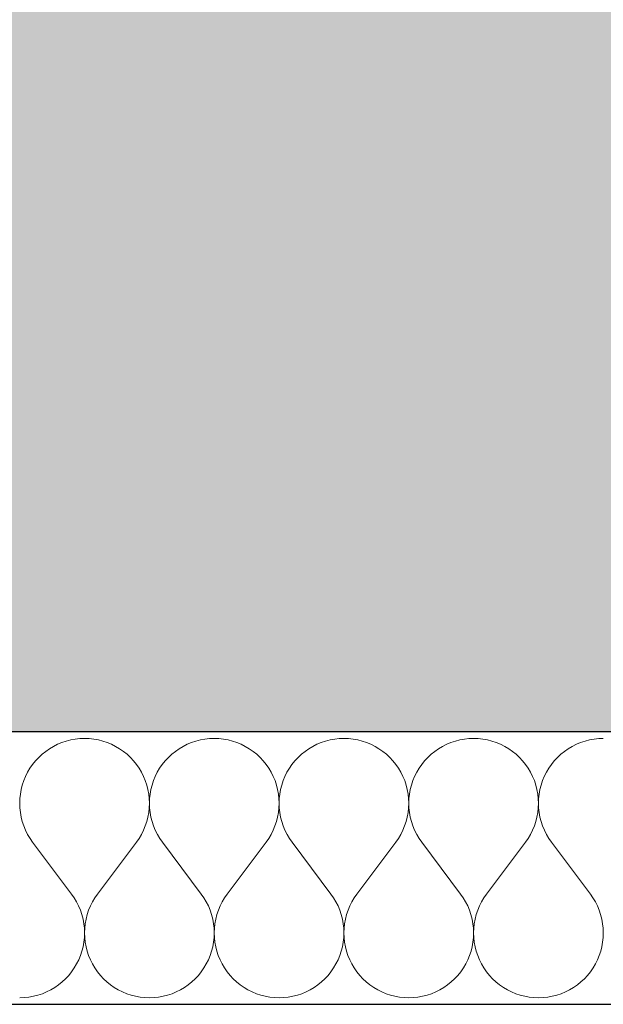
# Model space of a CAD drawing. Header units: millimetres. Extents: x -25972 to 4516, y -2839 to 20217.
# Tile 82 of 114: x -10019 to -9676, y 192 to 770. Entities that reach past the tile are written whole.
import ezdxf

# ---------------------------------------------------------------- set-up
doc = ezdxf.new("R2010")
doc.units = ezdxf.units.MM
doc.header["$MEASUREMENT"] = 0
doc.linetypes.add('Wipeout_Contour', pattern=[1000, 0, -1000])
for name, color, linetype in [('7._POHLED ZÁPADNÍ_1_3D prvky fasada nove', 7, 'Continuous'), ('7._POHLED ZÁPADNÍ_1_Konstrukce - nosné', 7, 'Continuous'), ('7._POHLED ZÁPADNÍ_1_Nové_Konstrukce - nosné', 7, 'Continuous'), ('7._POHLED ZÁPADNÍ_1_Nové_Výplně – Řezové', 7, 'Continuous'), ('7._POHLED ZÁPADNÍ_1_Výplně – Řezové', 7, 'Continuous')]:
    doc.layers.add(name, color=color, linetype=linetype)

# ---------------------------------------------------------------- blocks, each defined once
blk = doc.blocks.new('*X7', base_point=(-26739.77, -6860.77))
at = {"layer": '7._POHLED ZÁPADNÍ_1_Nové_Výplně – Řezové', "color": 21, "linetype": 'Continuous', "lineweight": 20, "true_color": 0xffaaaa}
for p, q in [((-9986.37, 347.52), (-9989.04, 347.04)), ((-9983.66, 347.81), (-9986.37, 347.52)), ((-9980.94, 347.91), (-9983.66, 347.81)), ((-9978.22, 347.81), (-9980.94, 347.91)), ((-9975.52, 347.52), (-9978.22, 347.81)), ((-9972.84, 347.04), (-9975.52, 347.52)), ((-9910.18, 347.52), (-9912.85, 347.04)), ((-9907.47, 347.81), (-9910.18, 347.52)), ((-9904.75, 347.91), (-9907.47, 347.81)), ((-9902.03, 347.81), (-9904.75, 347.91)), ((-9899.33, 347.52), (-9902.03, 347.81)), ((-9896.65, 347.04), (-9899.33, 347.52)), ((-9833.99, 347.52), (-9836.66, 347.04)), ((-9831.28, 347.81), (-9833.99, 347.52)), ((-9828.56, 347.91), (-9831.28, 347.81)), ((-9825.84, 347.81), (-9828.56, 347.91)), ((-9823.14, 347.52), (-9825.84, 347.81)), ((-9820.46, 347.04), (-9823.14, 347.52)), ((-9757.8, 347.52), (-9760.47, 347.03)), ((-9755.09, 347.81), (-9757.8, 347.52)), ((-9752.37, 347.91), (-9755.09, 347.81)), ((-9749.65, 347.81), (-9752.37, 347.91)), ((-9746.95, 347.52), (-9749.65, 347.81)), ((-9744.27, 347.03), (-9746.95, 347.52)), ((-9681.61, 347.52), (-9684.28, 347.03)), ((-9678.9, 347.81), (-9681.61, 347.52)), ((-9676.18, 347.9), (-9678.9, 347.81)), ((-10001.55, 341.86), (-10003.78, 340.31)), ((-9999.21, 343.25), (-10001.55, 341.86)), ((-9996.78, 344.47), (-9999.21, 343.25)), ((-9994.26, 345.51), (-9996.78, 344.47)), ((-9991.68, 346.37), (-9994.26, 345.51)), ((-9989.04, 347.04), (-9991.68, 346.37)), ((-9970.21, 346.37), (-9972.84, 347.04)), ((-9967.63, 345.51), (-9970.21, 346.37)), ((-9965.11, 344.47), (-9967.63, 345.51)), ((-9962.68, 343.25), (-9965.11, 344.47)), ((-9960.34, 341.86), (-9962.68, 343.25)), ((-9958.11, 340.31), (-9960.34, 341.86)), ((-9925.36, 341.86), (-9927.59, 340.31)), ((-9923.02, 343.25), (-9925.36, 341.86)), ((-9920.58, 344.46), (-9923.02, 343.25)), ((-9918.07, 345.51), (-9920.58, 344.46)), ((-9915.49, 346.37), (-9918.07, 345.51)), ((-9912.85, 347.04), (-9915.49, 346.37)), ((-9894.02, 346.36), (-9896.65, 347.04)), ((-9891.44, 345.51), (-9894.02, 346.36)), ((-9888.92, 344.46), (-9891.44, 345.51)), ((-9886.49, 343.25), (-9888.92, 344.46)), ((-9884.15, 341.86), (-9886.49, 343.25)), ((-9881.92, 340.3), (-9884.15, 341.86)), ((-9849.17, 341.86), (-9851.4, 340.3)), ((-9846.83, 343.24), (-9849.17, 341.86)), ((-9844.39, 344.46), (-9846.83, 343.24)), ((-9841.88, 345.5), (-9844.39, 344.46)), ((-9839.3, 346.36), (-9841.88, 345.5)), ((-9836.66, 347.04), (-9839.3, 346.36)), ((-9817.83, 346.36), (-9820.46, 347.04)), ((-9815.24, 345.5), (-9817.83, 346.36)), ((-9812.73, 344.46), (-9815.24, 345.5)), ((-9810.3, 343.24), (-9812.73, 344.46)), ((-9807.96, 341.85), (-9810.3, 343.24)), ((-9805.73, 340.3), (-9807.96, 341.85)), ((-9772.98, 341.85), (-9775.21, 340.3)), ((-9770.64, 343.24), (-9772.98, 341.85)), ((-9768.2, 344.46), (-9770.64, 343.24)), ((-9765.69, 345.5), (-9768.2, 344.46)), ((-9763.11, 346.36), (-9765.69, 345.5)), ((-9760.47, 347.03), (-9763.11, 346.36)), ((-9741.64, 346.36), (-9744.27, 347.03)), ((-9739.05, 345.5), (-9741.64, 346.36)), ((-9736.54, 344.46), (-9739.05, 345.5)), ((-9734.11, 343.24), (-9736.54, 344.46)), ((-9731.77, 341.85), (-9734.11, 343.24)), ((-9729.53, 340.3), (-9731.77, 341.85)), ((-9696.79, 341.85), (-9699.02, 340.3)), ((-9694.45, 343.24), (-9696.79, 341.85)), ((-9692.01, 344.46), (-9694.45, 343.24)), ((-9689.5, 345.5), (-9692.01, 344.46)), ((-9686.92, 346.36), (-9689.5, 345.5)), ((-9684.28, 347.03), (-9686.92, 346.36)), ((-10007.89, 336.75), (-10009.74, 334.75)), ((-10005.9, 338.6), (-10007.89, 336.75)), ((-10003.78, 340.31), (-10005.9, 338.6)), ((-9955.99, 338.6), (-9958.11, 340.31)), ((-9954, 336.74), (-9955.99, 338.6)), ((-9952.14, 334.75), (-9954, 336.74)), ((-9931.7, 336.74), (-9933.55, 334.75)), ((-9929.71, 338.6), (-9931.7, 336.74)), ((-9927.59, 340.31), (-9929.71, 338.6)), ((-9879.8, 338.6), (-9881.92, 340.3)), ((-9877.81, 336.74), (-9879.8, 338.6)), ((-9875.95, 334.75), (-9877.81, 336.74)), ((-9855.51, 336.74), (-9857.36, 334.75)), ((-9853.52, 338.6), (-9855.51, 336.74)), ((-9851.4, 340.3), (-9853.52, 338.6)), ((-9803.61, 338.59), (-9805.73, 340.3)), ((-9801.62, 336.74), (-9803.61, 338.59)), ((-9799.76, 334.75), (-9801.62, 336.74)), ((-9779.32, 336.74), (-9781.17, 334.75)), ((-9777.33, 338.59), (-9779.32, 336.74)), ((-9775.21, 340.3), (-9777.33, 338.59)), ((-9727.42, 338.59), (-9729.53, 340.3)), ((-9725.43, 336.74), (-9727.42, 338.59)), ((-9723.57, 334.75), (-9725.43, 336.74)), ((-9703.13, 336.74), (-9704.98, 334.75)), ((-9701.14, 338.59), (-9703.13, 336.74)), ((-9699.02, 340.3), (-9701.14, 338.59)), ((-10013, 330.4), (-10014.39, 328.06)), ((-10011.45, 332.64), (-10013, 330.4)), ((-10009.74, 334.75), (-10011.45, 332.64)), ((-9950.44, 332.63), (-9952.14, 334.75)), ((-9948.89, 330.4), (-9950.44, 332.63)), ((-9947.5, 328.06), (-9948.89, 330.4)), ((-9936.81, 330.4), (-9938.2, 328.06)), ((-9935.26, 332.63), (-9936.81, 330.4)), ((-9933.55, 334.75), (-9935.26, 332.63)), ((-9874.25, 332.63), (-9875.95, 334.75)), ((-9872.7, 330.4), (-9874.25, 332.63)), ((-9871.31, 328.06), (-9872.7, 330.4)), ((-9860.62, 330.4), (-9862.01, 328.06)), ((-9859.07, 332.63), (-9860.62, 330.4)), ((-9857.36, 334.75), (-9859.07, 332.63)), ((-9798.06, 332.63), (-9799.76, 334.75)), ((-9796.51, 330.39), (-9798.06, 332.63)), ((-9795.12, 328.05), (-9796.51, 330.39)), ((-9784.43, 330.39), (-9785.82, 328.05)), ((-9782.88, 332.63), (-9784.43, 330.39)), ((-9781.17, 334.75), (-9782.88, 332.63)), ((-9721.87, 332.63), (-9723.57, 334.75)), ((-9720.32, 330.39), (-9721.87, 332.63)), ((-9718.93, 328.05), (-9720.32, 330.39)), ((-9708.24, 330.39), (-9709.63, 328.05)), ((-9706.69, 332.63), (-9708.24, 330.39)), ((-9704.98, 334.75), (-9706.69, 332.63)), ((-10015.6, 325.63), (-10016.64, 323.11)), ((-10014.39, 328.06), (-10015.6, 325.63)), ((-9946.28, 325.62), (-9947.5, 328.06)), ((-9945.24, 323.11), (-9946.28, 325.62)), ((-9939.41, 325.62), (-9940.45, 323.11)), ((-9938.2, 328.06), (-9939.41, 325.62)), ((-9870.09, 325.62), (-9871.31, 328.06)), ((-9869.05, 323.11), (-9870.09, 325.62)), ((-9863.22, 325.62), (-9864.26, 323.11)), ((-9862.01, 328.06), (-9863.22, 325.62)), ((-9793.9, 325.62), (-9795.12, 328.05)), ((-9792.86, 323.11), (-9793.9, 325.62)), ((-9787.03, 325.62), (-9788.07, 323.11)), ((-9785.82, 328.05), (-9787.03, 325.62)), ((-9717.71, 325.62), (-9718.93, 328.05)), ((-9716.67, 323.1), (-9717.71, 325.62)), ((-9710.84, 325.62), (-9711.88, 323.1)), ((-9709.63, 328.05), (-9710.84, 325.62)), ((-10017.5, 320.53), (-10018.17, 317.89)), ((-10016.64, 323.11), (-10017.5, 320.53)), ((-9944.39, 320.53), (-9945.24, 323.11)), ((-9943.72, 317.89), (-9944.39, 320.53)), ((-9941.31, 320.53), (-9941.98, 317.89)), ((-9940.45, 323.11), (-9941.31, 320.53)), ((-9868.2, 320.53), (-9869.05, 323.11)), ((-9867.52, 317.89), (-9868.2, 320.53)), ((-9865.12, 320.53), (-9865.79, 317.89)), ((-9864.26, 323.11), (-9865.12, 320.53)), ((-9792.01, 320.52), (-9792.86, 323.11)), ((-9791.33, 317.89), (-9792.01, 320.52)), ((-9788.93, 320.52), (-9789.6, 317.89)), ((-9788.07, 323.11), (-9788.93, 320.52)), ((-9715.82, 320.52), (-9716.67, 323.1)), ((-9715.14, 317.89), (-9715.82, 320.52)), ((-9712.74, 320.52), (-9713.41, 317.89)), ((-9711.88, 323.1), (-9712.74, 320.52)), ((-10018.94, 312.51), (-10019.04, 309.79)), ((-10018.66, 315.22), (-10018.94, 312.51)), ((-10018.17, 317.89), (-10018.66, 315.22)), ((-9943.23, 315.21), (-9943.72, 317.89)), ((-9942.94, 312.51), (-9943.23, 315.21)), ((-9942.85, 309.79), (-9942.94, 312.51)), ((-9942.75, 312.51), (-9942.85, 309.79)), ((-9942.46, 315.21), (-9942.75, 312.51)), ((-9941.98, 317.89), (-9942.46, 315.21)), ((-9867.04, 315.21), (-9867.52, 317.89)), ((-9866.75, 312.51), (-9867.04, 315.21)), ((-9866.66, 309.79), (-9866.75, 312.51)), ((-9866.56, 312.51), (-9866.66, 309.79)), ((-9866.27, 315.21), (-9866.56, 312.51)), ((-9865.79, 317.89), (-9866.27, 315.21)), ((-9790.85, 315.21), (-9791.33, 317.89)), ((-9790.56, 312.51), (-9790.85, 315.21)), ((-9790.47, 309.79), (-9790.56, 312.51)), ((-9790.37, 312.51), (-9790.47, 309.79)), ((-9790.08, 315.21), (-9790.37, 312.51)), ((-9789.6, 317.89), (-9790.08, 315.21)), ((-9714.66, 315.21), (-9715.14, 317.89)), ((-9714.37, 312.5), (-9714.66, 315.21)), ((-9714.28, 309.79), (-9714.37, 312.5)), ((-9714.18, 312.5), (-9714.28, 309.79)), ((-9713.89, 315.21), (-9714.18, 312.5)), ((-9713.41, 317.89), (-9713.89, 315.21)), ((-10019.04, 309.79), (-10018.94, 307.07)), ((-10018.94, 307.07), (-10018.65, 304.37)), ((-9943.24, 304.37), (-9942.95, 307.07)), ((-9942.95, 307.07), (-9942.85, 309.79)), ((-9942.85, 309.79), (-9942.75, 307.07)), ((-9942.75, 307.07), (-9942.46, 304.37)), ((-9867.05, 304.37), (-9866.76, 307.07)), ((-9866.76, 307.07), (-9866.66, 309.79)), ((-9866.66, 309.79), (-9866.56, 307.07)), ((-9866.56, 307.07), (-9866.27, 304.37)), ((-9790.86, 304.36), (-9790.57, 307.07)), ((-9790.57, 307.07), (-9790.47, 309.79)), ((-9790.47, 309.79), (-9790.37, 307.07)), ((-9790.37, 307.07), (-9790.08, 304.36)), ((-9714.67, 304.36), (-9714.38, 307.07)), ((-9714.38, 307.07), (-9714.28, 309.79)), ((-9714.28, 309.79), (-9714.18, 307.07)), ((-9714.18, 307.07), (-9713.89, 304.36)), ((-10018.65, 304.37), (-10018.16, 301.69)), ((-10018.16, 301.69), (-10017.49, 299.06)), ((-9944.4, 299.05), (-9943.73, 301.69)), ((-9943.73, 301.69), (-9943.24, 304.37)), ((-9942.46, 304.37), (-9941.97, 301.69)), ((-9941.97, 301.69), (-9941.3, 299.05)), ((-9868.21, 299.05), (-9867.54, 301.69)), ((-9867.54, 301.69), (-9867.05, 304.37)), ((-9866.27, 304.37), (-9865.78, 301.69)), ((-9865.78, 301.69), (-9865.11, 299.05)), ((-9792.02, 299.05), (-9791.35, 301.69)), ((-9791.35, 301.69), (-9790.86, 304.36)), ((-9790.08, 304.36), (-9789.59, 301.69)), ((-9789.59, 301.69), (-9788.92, 299.05)), ((-9715.83, 299.05), (-9715.15, 301.68)), ((-9715.15, 301.68), (-9714.67, 304.36)), ((-9713.89, 304.36), (-9713.4, 301.68)), ((-9713.4, 301.68), (-9712.73, 299.05)), ((-10017.49, 299.06), (-10016.63, 296.48)), ((-10016.63, 296.48), (-10015.58, 293.96)), ((-9946.31, 293.96), (-9945.26, 296.47)), ((-9945.26, 296.47), (-9944.4, 299.05)), ((-9941.3, 299.05), (-9940.44, 296.47)), ((-9940.44, 296.47), (-9939.39, 293.96)), ((-9870.11, 293.96), (-9869.07, 296.47)), ((-9869.07, 296.47), (-9868.21, 299.05)), ((-9865.11, 299.05), (-9864.25, 296.47)), ((-9864.25, 296.47), (-9863.2, 293.96)), ((-9793.92, 293.96), (-9792.88, 296.47)), ((-9792.88, 296.47), (-9792.02, 299.05)), ((-9788.92, 299.05), (-9788.06, 296.47)), ((-9788.06, 296.47), (-9787.01, 293.96)), ((-9717.73, 293.96), (-9716.69, 296.47)), ((-9716.69, 296.47), (-9715.83, 299.05)), ((-9712.73, 299.05), (-9711.87, 296.47)), ((-9711.87, 296.47), (-9710.82, 293.96)), ((-10015.58, 293.96), (-10014.36, 291.53)), ((-10014.36, 291.53), (-10012.97, 289.19)), ((-9948.92, 289.19), (-9947.53, 291.53)), ((-9947.53, 291.53), (-9946.31, 293.96)), ((-9939.39, 293.96), (-9938.17, 291.53)), ((-9938.17, 291.53), (-9936.78, 289.19)), ((-9872.72, 289.19), (-9871.33, 291.53)), ((-9871.33, 291.53), (-9870.11, 293.96)), ((-9863.2, 293.96), (-9861.98, 291.53)), ((-9861.98, 291.53), (-9860.59, 289.19)), ((-9796.53, 289.19), (-9795.14, 291.53)), ((-9795.14, 291.53), (-9793.92, 293.96)), ((-9787.01, 293.96), (-9785.79, 291.53)), ((-9785.79, 291.53), (-9784.4, 289.19)), ((-9720.34, 289.19), (-9718.95, 291.52)), ((-9718.95, 291.52), (-9717.73, 293.96)), ((-9710.82, 293.96), (-9709.6, 291.52)), ((-9709.6, 291.52), (-9708.21, 289.19)), ((-10012.97, 289.19), (-10011.42, 286.96)), ((-9988.56, 256.48), (-10011.42, 286.96)), ((-9973.33, 256.48), (-9950.47, 286.96)), ((-9950.47, 286.96), (-9948.92, 289.19)), ((-9936.78, 289.19), (-9935.23, 286.96)), ((-9912.37, 256.48), (-9935.23, 286.96)), ((-9897.14, 256.48), (-9874.28, 286.96)), ((-9874.28, 286.96), (-9872.72, 289.19)), ((-9860.59, 289.19), (-9859.04, 286.96)), ((-9836.18, 256.48), (-9859.04, 286.96)), ((-9820.95, 256.48), (-9798.09, 286.95)), ((-9798.09, 286.95), (-9796.53, 289.19)), ((-9784.4, 289.19), (-9782.85, 286.95)), ((-9759.99, 256.48), (-9782.85, 286.95)), ((-9744.76, 256.48), (-9721.9, 286.95)), ((-9721.9, 286.95), (-9720.34, 289.19)), ((-9708.21, 289.19), (-9706.66, 286.95)), ((-9683.8, 256.48), (-9706.66, 286.95)), ((-9987.01, 254.25), (-9988.56, 256.48)), ((-9973.33, 256.48), (-9974.88, 254.25)), ((-9910.82, 254.25), (-9912.37, 256.48)), ((-9897.14, 256.48), (-9898.69, 254.25)), ((-9834.63, 254.25), (-9836.18, 256.48)), ((-9820.95, 256.48), (-9822.5, 254.25)), ((-9758.44, 254.24), (-9759.99, 256.48)), ((-9744.76, 256.48), (-9746.31, 254.24)), ((-9682.25, 254.24), (-9683.8, 256.48)), ((-9985.62, 251.91), (-9987.01, 254.25)), ((-9984.4, 249.48), (-9985.62, 251.91)), ((-9983.36, 246.97), (-9984.4, 249.48)), ((-9977.49, 249.48), (-9978.53, 246.97)), ((-9976.27, 251.91), (-9977.49, 249.48)), ((-9974.88, 254.25), (-9976.27, 251.91)), ((-9909.43, 251.91), (-9910.82, 254.25)), ((-9908.21, 249.48), (-9909.43, 251.91)), ((-9907.17, 246.96), (-9908.21, 249.48)), ((-9901.3, 249.48), (-9902.34, 246.96)), ((-9900.08, 251.91), (-9901.3, 249.48)), ((-9898.69, 254.25), (-9900.08, 251.91)), ((-9833.24, 251.91), (-9834.63, 254.25)), ((-9832.02, 249.48), (-9833.24, 251.91)), ((-9830.98, 246.96), (-9832.02, 249.48)), ((-9825.11, 249.48), (-9826.15, 246.96)), ((-9823.89, 251.91), (-9825.11, 249.48)), ((-9822.5, 254.25), (-9823.89, 251.91)), ((-9757.05, 251.91), (-9758.44, 254.24)), ((-9755.83, 249.47), (-9757.05, 251.91)), ((-9754.79, 246.96), (-9755.83, 249.47)), ((-9748.92, 249.47), (-9749.96, 246.96)), ((-9747.7, 251.91), (-9748.92, 249.47)), ((-9746.31, 254.24), (-9747.7, 251.91)), ((-9680.86, 251.9), (-9682.25, 254.24)), ((-9679.64, 249.47), (-9680.86, 251.9)), ((-9678.6, 246.96), (-9679.64, 249.47)), ((-9982.5, 244.39), (-9983.36, 246.97)), ((-9981.82, 241.75), (-9982.5, 244.39)), ((-9979.39, 244.39), (-9980.07, 241.75)), ((-9978.53, 246.97), (-9979.39, 244.39)), ((-9906.31, 244.38), (-9907.17, 246.96)), ((-9905.63, 241.75), (-9906.31, 244.38)), ((-9903.2, 244.38), (-9903.88, 241.75)), ((-9902.34, 246.96), (-9903.2, 244.38)), ((-9830.12, 244.38), (-9830.98, 246.96)), ((-9829.44, 241.75), (-9830.12, 244.38)), ((-9827.01, 244.38), (-9827.69, 241.75)), ((-9826.15, 246.96), (-9827.01, 244.38)), ((-9753.93, 244.38), (-9754.79, 246.96)), ((-9753.25, 241.74), (-9753.93, 244.38)), ((-9750.82, 244.38), (-9751.5, 241.74)), ((-9749.96, 246.96), (-9750.82, 244.38)), ((-9677.74, 244.38), (-9678.6, 246.96)), ((-9677.06, 241.74), (-9677.74, 244.38)), ((-9981.34, 239.07), (-9981.82, 241.75)), ((-9981.05, 236.37), (-9981.34, 239.07)), ((-9980.55, 239.07), (-9980.85, 236.37)), ((-9980.07, 241.75), (-9980.55, 239.07)), ((-9905.15, 239.07), (-9905.63, 241.75)), ((-9904.85, 236.37), (-9905.15, 239.07)), ((-9904.36, 239.07), (-9904.66, 236.37)), ((-9903.88, 241.75), (-9904.36, 239.07)), ((-9828.96, 239.07), (-9829.44, 241.75)), ((-9828.66, 236.36), (-9828.96, 239.07)), ((-9828.17, 239.07), (-9828.47, 236.36)), ((-9827.69, 241.75), (-9828.17, 239.07)), ((-9752.77, 239.07), (-9753.25, 241.74)), ((-9752.47, 236.36), (-9752.77, 239.07)), ((-9751.98, 239.07), (-9752.28, 236.36)), ((-9751.5, 241.74), (-9751.98, 239.07)), ((-9676.58, 239.07), (-9677.06, 241.74)), ((-9676.28, 236.36), (-9676.58, 239.07)), ((-9980.95, 233.65), (-9981.05, 236.37)), ((-9981.04, 230.93), (-9980.95, 233.65)), ((-9980.85, 236.37), (-9980.95, 233.65)), ((-9980.95, 233.65), (-9980.85, 230.93)), ((-9904.76, 233.65), (-9904.85, 236.37)), ((-9904.85, 230.93), (-9904.76, 233.65)), ((-9904.66, 236.37), (-9904.76, 233.65)), ((-9904.76, 233.65), (-9904.66, 230.93)), ((-9828.57, 233.65), (-9828.66, 236.36)), ((-9828.66, 230.93), (-9828.57, 233.65)), ((-9828.47, 236.36), (-9828.57, 233.65)), ((-9828.57, 233.65), (-9828.47, 230.93)), ((-9752.38, 233.64), (-9752.47, 236.36)), ((-9752.47, 230.93), (-9752.38, 233.64)), ((-9752.28, 236.36), (-9752.38, 233.64)), ((-9752.38, 233.64), (-9752.28, 230.93)), ((-9676.18, 233.64), (-9676.28, 236.36)), ((-9676.28, 230.92), (-9676.18, 233.64)), ((-9981.81, 225.55), (-9981.33, 228.23)), ((-9981.33, 228.23), (-9981.04, 230.93)), ((-9980.85, 230.93), (-9980.56, 228.23)), ((-9980.56, 228.23), (-9980.08, 225.55)), ((-9905.62, 225.55), (-9905.14, 228.22)), ((-9905.14, 228.22), (-9904.85, 230.93)), ((-9904.66, 230.93), (-9904.37, 228.22)), ((-9904.37, 228.22), (-9903.89, 225.55)), ((-9829.43, 225.54), (-9828.95, 228.22)), ((-9828.95, 228.22), (-9828.66, 230.93)), ((-9828.47, 230.93), (-9828.18, 228.22)), ((-9828.18, 228.22), (-9827.7, 225.54)), ((-9753.24, 225.54), (-9752.76, 228.22)), ((-9752.76, 228.22), (-9752.47, 230.93)), ((-9752.28, 230.93), (-9751.99, 228.22)), ((-9751.99, 228.22), (-9751.51, 225.54)), ((-9677.05, 225.54), (-9676.57, 228.22)), ((-9676.57, 228.22), (-9676.28, 230.92)), ((-9984.38, 217.82), (-9983.34, 220.33)), ((-9983.34, 220.33), (-9982.48, 222.91)), ((-9982.48, 222.91), (-9981.81, 225.55)), ((-9980.08, 225.55), (-9979.41, 222.91)), ((-9979.41, 222.91), (-9978.55, 220.33)), ((-9978.55, 220.33), (-9977.51, 217.82)), ((-9908.19, 217.81), (-9907.15, 220.33)), ((-9907.15, 220.33), (-9906.29, 222.91)), ((-9906.29, 222.91), (-9905.62, 225.55)), ((-9903.89, 225.55), (-9903.22, 222.91)), ((-9903.22, 222.91), (-9902.36, 220.33)), ((-9902.36, 220.33), (-9901.32, 217.81)), ((-9832, 217.81), (-9830.96, 220.33)), ((-9830.96, 220.33), (-9830.1, 222.91)), ((-9830.1, 222.91), (-9829.43, 225.54)), ((-9827.7, 225.54), (-9827.03, 222.91)), ((-9827.03, 222.91), (-9826.17, 220.33)), ((-9826.17, 220.33), (-9825.13, 217.81)), ((-9755.81, 217.81), (-9754.77, 220.32)), ((-9754.77, 220.32), (-9753.91, 222.91)), ((-9753.91, 222.91), (-9753.24, 225.54)), ((-9751.51, 225.54), (-9750.84, 222.91)), ((-9750.84, 222.91), (-9749.98, 220.32)), ((-9749.98, 220.32), (-9748.94, 217.81)), ((-9679.62, 217.81), (-9678.58, 220.32)), ((-9678.58, 220.32), (-9677.72, 222.9)), ((-9677.72, 222.9), (-9677.05, 225.54)), ((-9986.99, 213.04), (-9985.6, 215.38)), ((-9985.6, 215.38), (-9984.38, 217.82)), ((-9977.51, 217.82), (-9976.3, 215.38)), ((-9976.3, 215.38), (-9974.91, 213.04)), ((-9910.8, 213.04), (-9909.41, 215.38)), ((-9909.41, 215.38), (-9908.19, 217.81)), ((-9901.32, 217.81), (-9900.1, 215.38)), ((-9900.1, 215.38), (-9898.72, 213.04)), ((-9834.61, 213.04), (-9833.22, 215.38)), ((-9833.22, 215.38), (-9832, 217.81)), ((-9825.13, 217.81), (-9823.91, 215.38)), ((-9823.91, 215.38), (-9822.53, 213.04)), ((-9758.41, 213.04), (-9757.03, 215.38)), ((-9757.03, 215.38), (-9755.81, 217.81)), ((-9748.94, 217.81), (-9747.72, 215.38)), ((-9747.72, 215.38), (-9746.34, 213.04)), ((-9682.22, 213.04), (-9680.84, 215.38)), ((-9680.84, 215.38), (-9679.62, 217.81)), ((-9992.1, 206.7), (-9990.24, 208.69)), ((-9990.24, 208.69), (-9988.54, 210.81)), ((-9988.54, 210.81), (-9986.99, 213.04)), ((-9974.91, 213.04), (-9973.36, 210.81)), ((-9973.36, 210.81), (-9971.65, 208.69)), ((-9971.65, 208.69), (-9969.8, 206.7)), ((-9915.91, 206.7), (-9914.05, 208.69)), ((-9914.05, 208.69), (-9912.35, 210.81)), ((-9912.35, 210.81), (-9910.8, 213.04)), ((-9898.72, 213.04), (-9897.17, 210.81)), ((-9897.17, 210.81), (-9895.46, 208.69)), ((-9895.46, 208.69), (-9893.61, 206.69)), ((-9839.72, 206.69), (-9837.86, 208.69)), ((-9837.86, 208.69), (-9836.16, 210.8)), ((-9836.16, 210.8), (-9834.61, 213.04)), ((-9822.53, 213.04), (-9820.98, 210.8)), ((-9820.98, 210.8), (-9819.27, 208.68)), ((-9819.27, 208.68), (-9817.42, 206.69)), ((-9763.52, 206.69), (-9761.67, 208.68)), ((-9761.67, 208.68), (-9759.97, 210.8)), ((-9759.97, 210.8), (-9758.41, 213.04)), ((-9746.34, 213.04), (-9744.79, 210.8)), ((-9744.79, 210.8), (-9743.08, 208.68)), ((-9743.08, 208.68), (-9741.23, 206.69)), ((-9687.33, 206.69), (-9685.48, 208.68)), ((-9685.48, 208.68), (-9683.77, 210.8)), ((-9683.77, 210.8), (-9682.22, 213.04)), ((-9998.44, 201.58), (-9996.2, 203.14)), ((-9996.2, 203.14), (-9994.09, 204.84)), ((-9994.09, 204.84), (-9992.1, 206.7)), ((-9969.8, 206.7), (-9967.81, 204.84)), ((-9967.81, 204.84), (-9965.69, 203.13)), ((-9965.69, 203.13), (-9963.46, 201.58)), ((-9922.25, 201.58), (-9920.01, 203.13)), ((-9920.01, 203.13), (-9917.9, 204.84)), ((-9917.9, 204.84), (-9915.91, 206.7)), ((-9893.61, 206.69), (-9891.62, 204.84)), ((-9891.62, 204.84), (-9889.5, 203.13)), ((-9889.5, 203.13), (-9887.26, 201.58)), ((-9846.06, 201.58), (-9843.82, 203.13)), ((-9843.82, 203.13), (-9841.71, 204.84)), ((-9841.71, 204.84), (-9839.72, 206.69)), ((-9817.42, 206.69), (-9815.43, 204.84)), ((-9815.43, 204.84), (-9813.31, 203.13)), ((-9813.31, 203.13), (-9811.07, 201.58)), ((-9769.87, 201.58), (-9767.63, 203.13)), ((-9767.63, 203.13), (-9765.52, 204.84)), ((-9765.52, 204.84), (-9763.52, 206.69)), ((-9741.23, 206.69), (-9739.24, 204.84)), ((-9739.24, 204.84), (-9737.12, 203.13)), ((-9737.12, 203.13), (-9734.88, 201.58)), ((-9693.68, 201.58), (-9691.44, 203.13)), ((-9691.44, 203.13), (-9689.33, 204.84)), ((-9689.33, 204.84), (-9687.33, 206.69)), ((-10010.94, 196.4), (-10008.31, 197.08)), ((-10008.31, 197.08), (-10005.72, 197.93)), ((-10005.72, 197.93), (-10003.21, 198.98)), ((-10003.21, 198.98), (-10000.78, 200.19)), ((-10000.78, 200.19), (-9998.44, 201.58)), ((-9963.46, 201.58), (-9961.12, 200.19)), ((-9961.12, 200.19), (-9958.68, 198.98)), ((-9958.68, 198.98), (-9956.17, 197.93)), ((-9956.17, 197.93), (-9953.59, 197.07)), ((-9953.59, 197.07), (-9950.95, 196.4)), ((-9934.75, 196.4), (-9932.12, 197.07)), ((-9932.12, 197.07), (-9929.53, 197.93)), ((-9929.53, 197.93), (-9927.02, 198.97)), ((-9927.02, 198.97), (-9924.59, 200.19)), ((-9924.59, 200.19), (-9922.25, 201.58)), ((-9887.26, 201.58), (-9884.93, 200.19)), ((-9884.93, 200.19), (-9882.49, 198.97)), ((-9882.49, 198.97), (-9879.98, 197.93)), ((-9879.98, 197.93), (-9877.4, 197.07)), ((-9877.4, 197.07), (-9874.76, 196.4)), ((-9858.56, 196.4), (-9855.92, 197.07)), ((-9855.92, 197.07), (-9853.34, 197.93)), ((-9853.34, 197.93), (-9850.83, 198.97)), ((-9850.83, 198.97), (-9848.4, 200.19)), ((-9848.4, 200.19), (-9846.06, 201.58)), ((-9811.07, 201.58), (-9808.74, 200.19)), ((-9808.74, 200.19), (-9806.3, 198.97)), ((-9806.3, 198.97), (-9803.79, 197.93)), ((-9803.79, 197.93), (-9801.21, 197.07)), ((-9801.21, 197.07), (-9798.57, 196.4)), ((-9782.37, 196.4), (-9779.73, 197.07)), ((-9779.73, 197.07), (-9777.15, 197.93)), ((-9777.15, 197.93), (-9774.64, 198.97)), ((-9774.64, 198.97), (-9772.21, 200.19)), ((-9772.21, 200.19), (-9769.87, 201.58)), ((-9734.88, 201.58), (-9732.54, 200.19)), ((-9732.54, 200.19), (-9730.11, 198.97)), ((-9730.11, 198.97), (-9727.6, 197.93)), ((-9727.6, 197.93), (-9725.02, 197.07)), ((-9725.02, 197.07), (-9722.38, 196.4)), ((-9706.18, 196.39), (-9703.54, 197.07)), ((-9703.54, 197.07), (-9700.96, 197.93)), ((-9700.96, 197.93), (-9698.45, 198.97)), ((-9698.45, 198.97), (-9696.02, 200.19)), ((-9696.02, 200.19), (-9693.68, 201.58)), ((-10019.04, 195.53), (-10016.32, 195.63)), ((-10016.32, 195.63), (-10013.62, 195.92)), ((-10013.62, 195.92), (-10010.94, 196.4)), ((-9950.95, 196.4), (-9948.28, 195.92)), ((-9948.28, 195.92), (-9945.57, 195.63)), ((-9945.57, 195.63), (-9942.85, 195.53)), ((-9942.85, 195.53), (-9940.13, 195.63)), ((-9940.13, 195.63), (-9937.43, 195.92)), ((-9937.43, 195.92), (-9934.75, 196.4)), ((-9874.76, 196.4), (-9872.09, 195.92)), ((-9872.09, 195.92), (-9869.38, 195.62)), ((-9869.38, 195.62), (-9866.66, 195.53)), ((-9866.66, 195.53), (-9863.94, 195.62)), ((-9863.94, 195.62), (-9861.24, 195.92)), ((-9861.24, 195.92), (-9858.56, 196.4)), ((-9798.57, 196.4), (-9795.89, 195.91)), ((-9795.89, 195.91), (-9793.19, 195.62)), ((-9793.19, 195.62), (-9790.47, 195.53)), ((-9790.47, 195.53), (-9787.75, 195.62)), ((-9787.75, 195.62), (-9785.05, 195.91)), ((-9785.05, 195.91), (-9782.37, 196.4)), ((-9722.38, 196.4), (-9719.7, 195.91)), ((-9719.7, 195.91), (-9717, 195.62)), ((-9717, 195.62), (-9714.28, 195.52)), ((-9714.28, 195.52), (-9711.56, 195.62)), ((-9711.56, 195.62), (-9708.86, 195.91)), ((-9708.86, 195.91), (-9706.18, 196.39))]:
    blk.add_line(p, q, dxfattribs=at)

msp = doc.modelspace()

# ---------------------------------------------------------------- hatches: boundary and pattern name
at = {"layer": '7._POHLED ZÁPADNÍ_1_Výplně – Řezové', "linetype": 'Continuous', "lineweight": 13}
msp.add_hatch(color=254, dxfattribs=at).paths.add_polyline_path([(-11381.21, 349.99), (-9042.57, 349.93), (-9042.56, 849.93), (-11381.2, 849.99)])

# ---------------------------------------------------------------- linework, layer by layer
at = {"layer": '7._POHLED ZÁPADNÍ_1_Konstrukce - nosné', "color": 7, "linetype": 'Continuous', "lineweight": 50, "flags": 128}
msp.add_lwpolyline([(-11381.21, 349.99), (-9042.57, 349.93)], dxfattribs=at)

# ---------------------------------------------------------------- next in the draw order: wipeouts: each hides what was drawn before it
at = {"color": 254, "linetype": 'Wipeout_Contour', "lineweight": 0, "ltscale": 40965.610316}
msp.add_wipeout([(-11431.84, 191.76), (-9043.03, 191.7), (-9043.02, 351.7), (-11431.83, 351.76)], dxfattribs=at).dxf.layer = '7._POHLED ZÁPADNÍ_1_Nové_Výplně – Řezové'

# ---------------------------------------------------------------- next in the draw order: linework, layer by layer
at = {"layer": '7._POHLED ZÁPADNÍ_1_Nové_Konstrukce - nosné', "color": 1, "linetype": 'Continuous', "lineweight": 25, "flags": 128}
for points in [[(-9043.02, 351.7), (-11431.83, 351.76)], [(-11431.84, 191.76), (-9043.03, 191.7)]]:
    msp.add_lwpolyline(points, dxfattribs=at)

# ---------------------------------------------------------------- next in the draw order: block references
at = {"layer": '7._POHLED ZÁPADNÍ_1_3D prvky fasada nove', "color": 9, "linetype": 'Continuous', "lineweight": 13}
msp.add_blockref('*X7', (-26739.77, -6860.77), dxfattribs=at)

doc.saveas('drawing.dxf')
